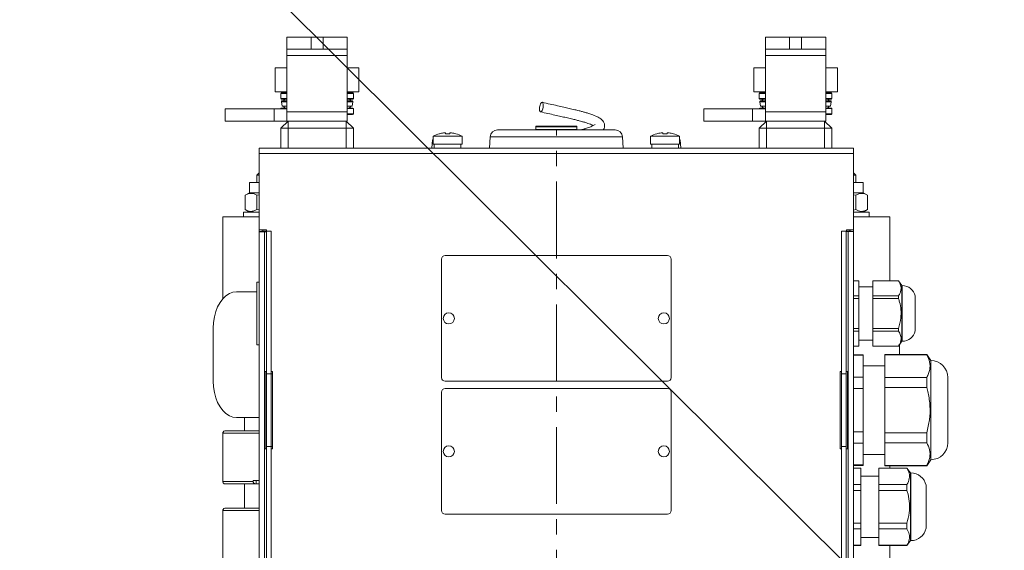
# Model space of a CAD drawing. Header units: inches. Extents: x 201967 to 338763, y -32705 to 30884.
# Tile 47 of 236: x 319913 to 319954, y -10871 to -10849. Entities that reach past the tile are written whole.
import ezdxf

# ---------------------------------------------------------------- set-up
doc = ezdxf.new("R2010")
doc.units = ezdxf.units.IN
doc.header["$MEASUREMENT"] = 0
doc.linetypes.add('CENTER', pattern=[50.8, 31.75, -6.35, 6.35, -6.35])
for name, color, linetype, lineweight in [('01 a1 KONSTRUKCJA żelebet', 200, 'Continuous', 53), ('01h3 KONSTRUKCJA pozycje słupy', 252, 'Continuous', 13), ('KRESKOWANIE-URWANIE', 3, 'Continuous', 13), ('OSIE', 6, 'CENTER', 13)]:
    doc.layers.add(name, color=color, linetype=linetype, lineweight=lineweight)
doc.styles.add('RomanS', font='romans.shx')
doc.dimstyles.new('DIM100txt12', dxfattribs={"dimtxt": 12, "dimasz": 1.05, "dimexe": 0, "dimexo": 8, "dimgap": 4, "dimtad": 1, "dimdec": 7, "dimrnd": 0.5, "dimdsep": 46, "dimtxsty": 'RomanS', "dimblk1": 'DIM', "dimblk2": 'DIM', "dimsah": 1, "dimcen": 0.09, "dimse1": 1, "dimse2": 1, "dimclrt": 256, "dimadec": 1, "dimazin": 0, "dimtfac": 1, "dimtdec": 7, "dimtix": 1, "dimtofl": 0, "dimtmove": 2, "dimatfit": 3, "dimfxl": 1, "dimtolj": 1, "dimtzin": 0, "dimarcsym": 0})

# ---------------------------------------------------------------- blocks, each defined once
blk = doc.blocks.new('A$C195A4306')
at = {"layer": 'KRESKOWANIE-URWANIE'}
for p, q in [((66.5, 899.83), (66.5, 904.83)), ((66.5, 904.83), (76.5, 904.83)), ((76.5, 904.83), (76.5, 899.83)), ((76.5, 904.83), (81.5, 904.83)), ((81.5, 899.83), (81.5, 904.83)), ((81.5, 904.83), (91.5, 904.83)), ((91.5, 904.83), (91.5, 899.83)), ((264.5, 899.83), (264.5, 904.83)), ((264.5, 904.83), (274.5, 904.83)), ((274.5, 904.83), (274.5, 899.83)), ((274.5, 904.83), (279.5, 904.83)), ((279.5, 899.83), (279.5, 904.83)), ((279.5, 904.83), (289.5, 904.83)), ((289.5, 904.83), (289.5, 899.83)), ((76.5, 899.83), (66.5, 899.83)), ((66.5, 899.83), (66.5, 897.26)), ((66.5, 897.26), (91.5, 897.26)), ((66.5, 873.95), (66.5, 897.26)), ((76.5, 899.83), (81.5, 899.83)), ((91.5, 899.83), (81.5, 899.83)), ((91.5, 897.26), (91.5, 899.83)), ((91.5, 897.26), (91.5, 873.95)), ((274.5, 899.83), (264.5, 899.83)), ((264.5, 899.83), (264.5, 897.26)), ((264.5, 897.26), (289.5, 897.26)), ((264.5, 873.95), (264.5, 897.26)), ((274.5, 899.83), (279.5, 899.83)), ((289.5, 899.83), (279.5, 899.83)), ((289.5, 897.26), (289.5, 899.83)), ((289.5, 897.26), (289.5, 873.95)), ((61.68, 882.15), (61.68, 892.15)), ((66.5, 892.15), (61.68, 892.15)), ((96.32, 892.15), (91.5, 892.15)), ((96.32, 882.15), (96.32, 892.15)), ((259.68, 882.15), (259.68, 892.15)), ((264.5, 892.15), (259.68, 892.15)), ((294.32, 892.15), (289.5, 892.15)), ((294.32, 882.15), (294.32, 892.15)), ((66.5, 882.15), (61.68, 882.15)), ((64, 881.55), (64, 879.37)), ((66.5, 881.55), (64, 881.55)), ((64.3, 881.85), (66.5, 881.85)), ((65, 882.15), (65, 881.85)), ((96.32, 882.15), (91.5, 882.15)), ((91.5, 881.85), (93.7, 881.85)), ((94, 881.55), (91.5, 881.55)), ((93, 881.85), (93, 882.15)), ((94, 879.37), (94, 881.55)), ((264.5, 882.15), (259.68, 882.15)), ((262, 881.55), (262, 879.37)), ((264.5, 881.55), (262, 881.55)), ((262.3, 881.85), (264.5, 881.85)), ((263, 882.15), (263, 881.85)), ((294.32, 882.15), (289.5, 882.15)), ((289.5, 881.85), (291.7, 881.85)), ((292, 881.55), (289.5, 881.55)), ((291, 881.85), (291, 882.15)), ((292, 879.37), (292, 881.55)), ((64, 879.37), (64.15, 879.22)), ((64, 879.37), (66.5, 879.37)), ((66.5, 879.22), (64.15, 879.22)), ((64.21, 878.03), (64.53, 876.23)), ((64.21, 878.03), (66.5, 878.03)), ((64.53, 876.23), (66.5, 876.23)), ((64.58, 878.47), (66.5, 878.47)), ((91.5, 879.37), (94, 879.37)), ((93.85, 879.22), (91.5, 879.22)), ((91.5, 878.47), (93.42, 878.47)), ((91.5, 878.03), (93.79, 878.03)), ((91.5, 876.23), (93.47, 876.23)), ((93.47, 876.23), (93.79, 878.03)), ((93.85, 879.22), (94, 879.37)), ((262, 879.37), (262.15, 879.22)), ((262, 879.37), (264.5, 879.37)), ((264.5, 879.22), (262.15, 879.22)), ((262.21, 878.03), (262.53, 876.23)), ((262.21, 878.03), (264.5, 878.03)), ((262.53, 876.23), (264.5, 876.23)), ((262.58, 878.47), (264.5, 878.47)), ((289.5, 879.37), (292, 879.37)), ((291.85, 879.22), (289.5, 879.22)), ((289.5, 878.47), (291.42, 878.47)), ((289.5, 878.03), (291.79, 878.03)), ((289.5, 876.23), (291.47, 876.23)), ((291.47, 876.23), (291.79, 878.03)), ((291.85, 879.22), (292, 879.37)), ((64.15, 875.48), (64, 875.33)), ((64, 875.33), (64, 873.15)), ((66.5, 875.33), (64, 875.33)), ((64, 873.15), (66.5, 873.15)), ((64.15, 875.48), (66.5, 875.48)), ((66.5, 872.85), (64.3, 872.85)), ((66.5, 873.95), (91.5, 873.95)), ((66.5, 873.95), (66.5, 870.1)), ((91.5, 875.48), (93.85, 875.48)), ((94, 875.33), (91.5, 875.33)), ((91.5, 875.1), (96.81, 875.1)), ((91.5, 870.1), (91.5, 873.95)), ((94, 875.33), (93.85, 875.48)), ((94, 875.1), (94, 875.33)), ((96.81, 875.1), (96.81, 870.1)), ((96.81, 875.1), (117, 875.1)), ((117, 870.1), (117, 875.1)), ((262.15, 875.48), (262, 875.33)), ((262, 875.33), (262, 873.15)), ((264.5, 875.33), (262, 875.33)), ((262, 873.15), (264.5, 873.15)), ((262.15, 875.48), (264.5, 875.48)), ((264.5, 872.85), (262.3, 872.85)), ((264.5, 873.95), (289.5, 873.95)), ((264.5, 873.95), (264.5, 870.1)), ((289.5, 875.48), (291.85, 875.48)), ((292, 875.33), (289.5, 875.33)), ((289.5, 875.1), (294.81, 875.1)), ((289.5, 870.1), (289.5, 873.95)), ((292, 875.33), (291.85, 875.48)), ((292, 875.1), (292, 875.33)), ((294.81, 875.1), (294.81, 870.1)), ((294.81, 875.1), (315, 875.1)), ((315, 870.1), (315, 875.1)), ((64, 867.1), (67, 870.1)), ((66.5, 870.1), (91.5, 870.1)), ((67, 867.1), (67, 870.1)), ((91, 870.1), (94, 867.1)), ((91, 867.1), (91, 870.1)), ((96.81, 870.1), (91.5, 870.1)), ((96.81, 870.1), (117, 870.1)), ((169.7, 867.95), (186.3, 867.95)), ((262, 867.1), (265, 870.1)), ((264.5, 870.1), (289.5, 870.1)), ((265, 867.1), (265, 870.1)), ((289, 867.1), (289, 870.1)), ((289, 870.1), (292, 867.1)), ((294.81, 870.1), (289.5, 870.1)), ((294.81, 870.1), (315, 870.1)), ((64, 867.1), (67, 867.1)), ((64, 858.95), (64, 867.1)), ((91, 867.1), (67, 867.1)), ((67, 867.1), (67, 858.95)), ((91, 867.1), (94, 867.1)), ((91, 858.95), (91, 867.1)), ((94, 867.1), (94, 858.95)), ((127, 863.9), (127, 860.55)), ((139, 863.9), (127, 863.9)), ((132.09, 864.83), (132.09, 865.17)), ((133.91, 865.17), (133.91, 864.83)), ((139, 860.55), (139, 863.9)), ((153.63, 866.45), (168.81, 866.45)), ((168.81, 866.45), (202.37, 866.45)), ((169.5, 867.75), (169.5, 866.65)), ((186.5, 867.75), (169.5, 867.75)), ((169.5, 866.65), (174.79, 866.65)), ((174.79, 866.65), (186.5, 866.65)), ((186.5, 866.65), (186.5, 867.75)), ((217, 863.9), (217, 860.55)), ((229, 863.9), (217, 863.9)), ((222.09, 864.83), (222.09, 865.17)), ((223.91, 865.17), (223.91, 864.83)), ((229, 860.55), (229, 863.9)), ((262, 867.1), (265, 867.1)), ((262, 858.95), (262, 867.1)), ((289, 867.1), (265, 867.1)), ((265, 867.1), (265, 858.95)), ((289, 867.1), (292, 867.1)), ((289, 858.95), (289, 867.1)), ((292, 867.1), (292, 858.95)), ((126.7, 862.35), (126.53, 858.95)), ((127, 862.35), (126.7, 862.35)), ((139, 860.55), (127, 860.55)), ((127.5, 860.55), (127.5, 858.95)), ((138.5, 858.95), (138.5, 860.55)), ((150.64, 863.61), (150.39, 858.95)), ((167.68, 863.61), (150.64, 863.61)), ((205.36, 863.61), (167.68, 863.61)), ((205.61, 858.95), (205.36, 863.61)), ((229, 860.55), (217, 860.55)), ((217.5, 860.55), (217.5, 858.95)), ((228.5, 858.95), (228.5, 860.55)), ((229.3, 862.35), (229, 862.35)), ((229.47, 858.95), (229.3, 862.35)), ((55, 858.95), (55, 856.71)), ((55, 858.95), (57.24, 858.95)), ((301, 856.71), (55, 856.71)), ((55, 856.71), (55, 825.12)), ((57.24, 858.95), (298.76, 858.95)), ((301, 858.95), (298.76, 858.95)), ((301, 856.71), (301, 858.95)), ((301, 856.71), (301, 825.06)), ((55, 848.75), (54, 847.75)), ((54, 847.75), (54, 844.75)), ((55, 847.75), (54, 847.75)), ((302, 847.75), (301, 848.75)), ((302, 847.75), (301, 847.75)), ((302, 844.75), (302, 847.75)), ((51, 844.75), (51, 840.45)), ((55, 844.75), (51, 844.75)), ((305, 844.75), (301, 844.75)), ((305, 840.45), (305, 844.75)), ((51, 840.45), (49.19, 839.4)), ((49.19, 839.4), (49.19, 833.5)), ((55, 840.45), (51, 840.45)), ((55, 839.64), (54.09, 839.4)), ((54.09, 839.4), (54.09, 833.5)), ((305, 840.45), (301, 840.45)), ((301.91, 839.4), (301, 839.58)), ((301.91, 839.4), (301.91, 833.5)), ((306.81, 839.4), (305, 840.45)), ((306.81, 839.4), (306.81, 833.5)), ((48.5, 832.45), (48.5, 830.45)), ((55, 832.45), (48.5, 832.45)), ((49.19, 833.5), (51, 832.45)), ((54.09, 833.5), (55, 833.26)), ((301, 833.32), (301.91, 833.5)), ((307.5, 832.45), (301, 832.45)), ((305, 832.45), (306.81, 833.5)), ((307.5, 830.45), (307.5, 832.45)), ((40, 830.45), (40, 804)), ((55, 830.45), (40, 830.45)), ((316, 830.45), (301, 830.45)), ((316, 830.45), (316, 796.6)), ((55, 825.12), (57.99, 825.12)), ((55, 825.12), (55, 824.45)), ((55, 824.45), (56, 824.45)), ((55, 824.37), (55, 672.66)), ((55, 824.37), (57.24, 824.37)), ((56, 824.5), (56, 824.37)), ((56, 824.5), (57.99, 824.5)), ((56.5, 825.12), (56.5, 824.5)), ((57.24, 824.37), (57.24, 672.69)), ((57.99, 824.37), (57.24, 824.37)), ((57.99, 825.12), (57.99, 824.37)), ((58, 824.5), (60, 824.5)), ((58, 824.5), (58, 765.5)), ((60, 824.5), (60, 765.5)), ((298, 824.5), (296, 824.5)), ((296, 765.5), (296, 824.5)), ((298, 765.5), (298, 824.5)), ((298.01, 824.31), (298.01, 825.06)), ((298.01, 825.06), (301, 825.06)), ((300, 824.5), (298.01, 824.5)), ((298.76, 824.31), (298.01, 824.31)), ((298.76, 824.31), (301, 824.31)), ((298.76, 672.69), (298.76, 824.31)), ((299.5, 824.5), (299.5, 825.06)), ((300, 824.31), (300, 824.5)), ((301, 824.45), (300, 824.45)), ((301, 824.45), (301, 825.06)), ((301, 672.66), (301, 824.31)), ((130.5, 763.95), (130.5, 812.95)), ((132, 814.45), (224, 814.45)), ((225.5, 812.95), (225.5, 763.95)), ((36.4, 804), (35, 802)), ((47, 804), (36.4, 804)), ((36.4, 803.98), (36.4, 804)), ((47, 803.98), (36.4, 803.98)), ((47, 803.98), (47, 804)), ((47, 803.98), (47, 797.8)), ((55, 804), (52.8, 804)), ((52.8, 803.98), (52.8, 804)), ((55, 803.98), (52.8, 803.98)), ((52.8, 803.98), (52.8, 797.8)), ((302, 803.5), (301, 803.5)), ((302, 803.5), (302, 777.5)), ((35, 802), (34.86, 802)), ((34.86, 802), (34.86, 779)), ((35, 779), (35, 802)), ((52.8, 801.5), (47, 801.5)), ((310.35, 799.45), (302, 799.45)), ((29.5, 783.25), (29.5, 797.75)), ((36.4, 797.8), (47, 797.8)), ((36.4, 796.68), (36.4, 797.8)), ((47, 796.68), (36.4, 796.68)), ((47, 796.68), (47, 797.8)), ((47, 796.68), (47, 784.32)), ((52.8, 796.68), (52.8, 797.8)), ((52.8, 797.8), (55, 797.8)), ((52.8, 796.68), (52.8, 784.32)), ((55, 796.68), (52.8, 796.68)), ((36.4, 784.32), (47, 784.32)), ((36.4, 783.2), (36.4, 784.32)), ((47, 783.2), (36.4, 783.2)), ((47, 783.2), (47, 784.32)), ((47, 783.2), (47, 777.02)), ((52.8, 784.32), (55, 784.32)), ((52.8, 783.2), (52.8, 784.32)), ((55, 783.2), (52.8, 783.2)), ((52.8, 783.2), (52.8, 777.02)), ((319.99, 762.45), (319.99, 784.45)), ((34.86, 779), (35, 779)), ((35, 779), (36.4, 777)), ((47, 779.5), (52.8, 779.5)), ((36.01, 773.5), (36.01, 777.55)), ((36.4, 777), (36.4, 777.02)), ((36.4, 777.02), (47, 777.02)), ((36.4, 777), (47, 777)), ((47, 777), (47, 777.02)), ((52.8, 777.02), (55, 777.02)), ((52.8, 777), (52.8, 777.02)), ((52.8, 777), (55, 777)), ((301, 777.5), (302, 777.5)), ((24.75, 773.5), (23, 771)), ((23, 730), (23, 771)), ((42, 773.5), (24.75, 773.5)), ((24.75, 773.38), (24.75, 773.5)), ((42, 773.38), (24.75, 773.38)), ((42, 773.38), (42, 773.5)), ((42, 773.38), (42, 764)), ((55, 773.35), (51, 773.35)), ((51, 773.19), (51, 773.35)), ((55, 773.19), (51, 773.19)), ((51, 773.19), (51, 764.18)), ((51, 768.8), (42, 768.8)), ((58, 766.45), (57.5, 766.45)), ((57.5, 766.45), (57.5, 734.45)), ((60.5, 766.45), (60, 766.45)), ((60.5, 734.45), (60.5, 766.45)), ((296, 766.45), (295.5, 766.45)), ((295.5, 766.45), (295.5, 734.45)), ((298.5, 766.45), (298, 766.45)), ((298.5, 734.45), (298.5, 766.45)), ((16, 737), (16, 764)), ((24.75, 764), (42, 764)), ((24.75, 759.88), (24.75, 764)), ((42, 759.88), (42, 764)), ((51, 759.51), (51, 764.18)), ((51, 764.18), (55, 764.18)), ((60, 765.5), (58, 765.5)), ((58, 735.5), (58, 765.5)), ((60, 735.5), (60, 765.5)), ((224, 762.45), (132, 762.45)), ((296, 765.5), (295.5, 765.56)), ((296, 765.5), (298, 765.5)), ((296, 765.5), (296, 735.5)), ((298, 765.5), (298, 735.5)), ((42, 759.88), (24.75, 759.88)), ((42, 759.88), (42, 741.12)), ((55, 759.51), (51, 759.51)), ((51, 759.51), (51, 741.49)), ((130.5, 708.95), (130.5, 757.95)), ((132, 759.45), (224, 759.45)), ((225.5, 757.95), (225.5, 708.95)), ((301, 747.45), (310.35, 747.45)), ((307, 741.95), (307, 747.45)), ((301, 741.95), (315, 741.95)), ((24.75, 737), (24.75, 741.12)), ((24.75, 741.12), (42, 741.12)), ((42, 737), (42, 741.12)), ((51, 741.49), (55, 741.49)), ((51, 736.82), (51, 741.49)), ((316, 740.95), (301, 740.95)), ((316, 720.95), (316, 740.95)), ((42, 737), (24.75, 737)), ((42, 737), (42, 727.62)), ((55, 736.82), (51, 736.82)), ((51, 736.82), (51, 727.81)), ((57.5, 734.45), (58, 734.45)), ((60, 735.5), (58, 735.5)), ((58, 735.5), (58, 676.5)), ((60, 735.5), (60, 676.5)), ((60, 734.5), (60.5, 734.5)), ((60, 734.45), (60.5, 734.45)), ((295.5, 735.44), (296, 735.5)), ((295.5, 734.45), (296, 734.45)), ((296, 735.5), (298, 735.5)), ((296, 676.5), (296, 735.5)), ((298, 676.5), (298, 735.5)), ((298, 734.45), (298.5, 734.45)), ((23, 730), (24.75, 727.5)), ((42, 732.2), (51, 732.2)), ((24.75, 727.5), (24.75, 727.62)), ((24.75, 727.62), (42, 727.62)), ((24.75, 727.5), (42, 727.5)), ((32.9, 726.5), (31.5, 724.5)), ((44.5, 726.5), (32.9, 726.5)), ((32.9, 726.44), (32.9, 726.5)), ((44.5, 726.44), (32.9, 726.44)), ((40, 726.5), (40, 727.5)), ((42, 727.5), (42, 727.62)), ((44.5, 726.44), (44.5, 726.5)), ((44.5, 726.44), (44.5, 719.68)), ((51, 727.81), (55, 727.81)), ((51, 727.65), (51, 727.81)), ((51, 727.65), (55, 727.65)), ((55, 726.5), (52, 726.5)), ((52, 726.44), (52, 726.5)), ((55, 726.44), (52, 726.44)), ((52, 726.44), (52, 719.68)), ((31.5, 724.5), (31.35, 724.5)), ((31.35, 724.5), (31.35, 696.5)), ((31.5, 696.5), (31.5, 724.5)), ((52, 723.15), (44.5, 723.15)), ((303.45, 721.45), (301, 721.45)), ((302.19, 719.95), (302.19, 721.45)), ((303.45, 721.45), (303.45, 720.95)), ((25, 701.6), (25, 719.4)), ((32.9, 717.26), (32.9, 719.68)), ((32.9, 719.68), (44.5, 719.68)), ((44.5, 717.26), (32.9, 717.26)), ((44.5, 717.26), (44.5, 719.68)), ((44.5, 717.26), (44.5, 703.74)), ((52, 717.26), (52, 719.68)), ((52, 719.68), (55, 719.68)), ((55, 717.26), (52, 717.26)), ((52, 717.26), (52, 703.74)), ((301, 719.95), (302.12, 719.95)), ((315, 719.95), (302.12, 719.95)), ((302.12, 719.95), (302.19, 719.95)), ((303.45, 720.95), (316, 720.95)), ((307, 709.95), (307, 719.95)), ((301, 709.95), (315, 709.95)), ((224, 707.45), (132, 707.45)), ((316, 708.95), (301, 708.95)), ((316, 688.95), (316, 708.95)), ((32.9, 701.32), (32.9, 703.74)), ((32.9, 703.74), (44.5, 703.74)), ((44.5, 701.32), (32.9, 701.32)), ((44.5, 701.32), (44.5, 703.74)), ((44.5, 701.32), (44.5, 694.56)), ((52, 703.74), (55, 703.74)), ((52, 701.32), (52, 703.74)), ((55, 701.32), (52, 701.32)), ((52, 701.32), (52, 694.56)), ((44.5, 697.85), (52, 697.85)), ((31.35, 696.5), (31.5, 696.5)), ((31.5, 696.5), (32.9, 694.5)), ((32.9, 694.5), (32.9, 694.56)), ((32.9, 694.56), (44.5, 694.56)), ((32.9, 694.5), (44.5, 694.5)), ((40, 688.95), (40, 694.5)), ((44.5, 694.5), (44.5, 694.56)), ((52, 694.56), (55, 694.56)), ((52, 694.5), (52, 694.56)), ((52, 694.5), (55, 694.5))]:
    blk.add_line(p, q, dxfattribs=at)
at = {"layer": 'KRESKOWANIE-URWANIE', "flags": 128}
for points in [[(183.92, 877.87), (184.21, 877.72), (184.51, 877.29), (184.76, 876.64), (184.93, 875.89), (184.99, 875.13), (184.92, 874.49), (184.75, 874.07), (184.5, 873.92), (184.2, 874.07), (183.9, 874.5), (183.65, 875.14), (183.48, 875.9), (183.43, 876.65), (183.49, 877.29), (183.66, 877.72), (183.92, 877.87)], [(319.99, 784.45), (319.87, 786.8), (319.52, 789.09), (318.94, 791.26), (318.15, 793.27), (317.16, 795.06), (316.01, 796.59), (314.72, 797.82), (313.32, 798.72), (311.85, 799.27), (310.35, 799.45)], [(310.35, 747.45), (311.85, 747.63), (313.32, 748.18), (314.72, 749.08), (316.01, 750.31), (317.16, 751.84), (318.15, 753.63), (318.94, 755.64), (319.52, 757.81), (319.87, 760.1), (319.99, 762.45)]]:
    blk.add_lwpolyline(points, dxfattribs=at)
at = {"layer": 'KRESKOWANIE-URWANIE'}
for centre in [(133.5, 788.45), (222.5, 788.45), (133.5, 733.45), (222.5, 733.45)]:
    blk.add_circle(centre, 2.3, dxfattribs=at)
for centre, radius, start, end in [((64.3, 881.55), 0.3, 90, 180), ((93.7, 881.55), 0.3, 0, 90), ((262.3, 881.55), 0.3, 90, 180), ((291.7, 881.55), 0.3, 0, 90), ((64.58, 878.1), 0.375, 90, 190), ((67, 877.35), 2.25, 123.6901, 150.0848), ((67, 877.35), 2.25, 209.9152, 236.3099), ((91, 877.35), 2.25, 29.9152, 56.3099), ((91, 877.35), 2.25, 303.6901, 330.0848), ((93.42, 878.1), 0.375, 350, 90), ((262.58, 878.1), 0.375, 90, 190), ((265, 877.35), 2.25, 123.6901, 150.0848), ((265, 877.35), 2.25, 209.9152, 236.3099), ((289, 877.35), 2.25, 29.9152, 56.3099), ((289, 877.35), 2.25, 303.6901, 330.0848), ((291.42, 878.1), 0.375, 350, 90), ((64.3, 873.15), 0.3, 180, 270), ((262.3, 873.15), 0.3, 180, 270), ((169.7, 867.75), 0.2, 90, 180), ((186.3, 867.75), 0.2, 0, 90), ((133, 851.74), 13.56, 104.6556, 116.268), ((122.7, 861.42), 7.68, 26.3992, 26.6337), ((133, 851.74), 13.53, 96.9746, 104.6283), ((133, 850.05), 14.81, 86.4678, 93.5322), ((133, 851.74), 13.53, 75.3717, 83.0254), ((143.3, 861.42), 7.68, 153.3663, 153.6008), ((133, 851.74), 13.56, 63.732, 75.3444), ((153.63, 863.45), 3, 90, 177), ((169.7, 866.65), 0.2, 180, 270), ((186.3, 866.65), 0.2, 270, 0), ((202.37, 863.45), 3, 3, 90), ((223, 851.74), 13.56, 104.6556, 116.268), ((213.7, 861.92), 6.57, 26.3307, 26.605), ((223, 851.74), 13.53, 96.9746, 104.6283), ((223, 850.05), 14.81, 86.4678, 93.5322), ((223, 851.74), 13.53, 75.3717, 83.0254), ((233.3, 861.42), 7.68, 153.3663, 153.6008), ((223, 851.74), 13.56, 63.732, 75.3444), ((132, 812.95), 1.5, 90, 180), ((224, 812.95), 1.5, 0, 90), ((34.86, 796.5), 5.5, 90, 166.8634), ((34.86, 784.5), 5.5, 193.1366, 270), ((23, 764), 7, 90, 180), ((132, 763.95), 1.5, 180, 270), ((224, 763.95), 1.5, 270, 0), ((132, 757.95), 1.5, 90, 180), ((224, 757.95), 1.5, 0, 90), ((23, 737), 7, 180, 270), ((31.35, 718), 6.5, 90, 167.5619), ((132, 708.95), 1.5, 180, 270), ((224, 708.95), 1.5, 270, 0), ((31.35, 703), 6.5, 192.4381, 270)]:
    blk.add_arc(centre, radius, start, end, dxfattribs=at)
for points, knots in [([(183.86, 877.86), (182.77, 877.61), (180.72, 877.14), (177.68, 876.47), (175.03, 875.88), (172.62, 875.34), (170.51, 874.84), (168.71, 874.4), (167.27, 874.02), (165.9, 873.64), (164.39, 873.19), (162.52, 872.55), (160.73, 871.78), (159.26, 870.84), (158.32, 869.76), (157.97, 868.49), (158.07, 867.49), (158.34, 866.78), (158.6, 866.49), (158.64, 866.45)], [0, 0, 0, 0, 0.086329, 0.163123, 0.230549, 0.288152, 0.350429, 0.400767, 0.440873, 0.479282, 0.529512, 0.592169, 0.690038, 0.773532, 0.854286, 0.899536, 0.942046, 0.991518, 1, 1, 1, 1]), ([(162.73, 868.24), (162.83, 868.3), (163.08, 868.45), (163.87, 868.77), (164.93, 869.16), (166.15, 869.55), (167.4, 869.91), (168.62, 870.25), (170.01, 870.6), (171.8, 871.04), (173.86, 871.52), (176.19, 872.05), (178.72, 872.61), (181.59, 873.24), (183.53, 873.69), (184.55, 873.92)], [0, 0, 0, 0, 0.0404, 0.108059, 0.176777, 0.254805, 0.316833, 0.367363, 0.427901, 0.501366, 0.592045, 0.674684, 0.770315, 0.878583, 1, 1, 1, 1]), ([(167.84, 866.45), (167.36, 866.59), (166.4, 866.85), (164.8, 867.36), (163.26, 867.95), (162.19, 868.45), (161.88, 868.83), (161.91, 868.72), (161.91, 868.71)], [0, 0, 0, 0, 0.144514, 0.286231, 0.542293, 0.780036, 0.993315, 1, 1, 1, 1]), ([(132.09, 865.17), (132.08, 865.18), (132.06, 865.2), (131.94, 865.21), (131.76, 865.21), (131.55, 865.19), (131.41, 865.18), (131.36, 865.17)], [0, 0, 0, 0, 0.21345, 0.427001, 0.638852, 0.849938, 1, 1, 1, 1]), ([(134.64, 865.17), (134.56, 865.18), (134.4, 865.2), (134.18, 865.21), (134.02, 865.21), (133.93, 865.19), (133.92, 865.18), (133.91, 865.17)], [0, 0, 0, 0, 0.213469, 0.427031, 0.638879, 0.849939, 1, 1, 1, 1]), ([(222.09, 865.17), (222.08, 865.18), (222.06, 865.2), (221.94, 865.21), (221.76, 865.21), (221.55, 865.19), (221.41, 865.18), (221.36, 865.17)], [0, 0, 0, 0, 0.21345, 0.427001, 0.638852, 0.849938, 1, 1, 1, 1]), ([(224.64, 865.17), (224.56, 865.18), (224.4, 865.2), (224.18, 865.21), (224.02, 865.21), (223.93, 865.19), (223.92, 865.18), (223.91, 865.17)], [0, 0, 0, 0, 0.213494, 0.427033, 0.63888, 0.84994, 1, 1, 1, 1]), ([(54.09, 839.4), (53.67, 839.62), (52.81, 840.06), (51.53, 840.23), (50.31, 839.99), (49.56, 839.6), (49.19, 839.4)], [0, 0, 0, 0, 0.264603, 0.534946, 0.765344, 1, 1, 1, 1]), ([(306.81, 839.4), (306.39, 839.62), (305.53, 840.06), (304.25, 840.23), (303.03, 839.99), (302.28, 839.6), (301.91, 839.4)], [0, 0, 0, 0, 0.264608, 0.53495, 0.765342, 1, 1, 1, 1]), ([(49.19, 833.5), (49.61, 833.28), (50.47, 832.84), (51.75, 832.67), (52.97, 832.91), (53.72, 833.3), (54.09, 833.5)], [0, 0, 0, 0, 0.264607, 0.534951, 0.765344, 1, 1, 1, 1]), ([(301.91, 833.5), (302.33, 833.28), (303.19, 832.84), (304.47, 832.67), (305.69, 832.91), (306.44, 833.3), (306.81, 833.5)], [0, 0, 0, 0, 0.264602, 0.534948, 0.765345, 1, 1, 1, 1]), ([(36.4, 803.98), (36.06, 803.39), (35.38, 802.17), (35.28, 800.47), (35.69, 799.01), (36.16, 798.2), (36.4, 797.8)], [0, 0, 0, 0, 0.29575, 0.602024, 0.799507, 1, 1, 1, 1]), ([(36.4, 796.68), (36.25, 796.2), (35.79, 794.68), (35.31, 791.98), (35.33, 788.26), (36.01, 785.74), (36.4, 784.32)], [0, 0, 0, 0, 0.120037, 0.380525, 0.649404, 1, 1, 1, 1]), ([(36.4, 783.2), (36.06, 782.6), (35.38, 781.38), (35.28, 779.69), (35.69, 778.22), (36.16, 777.42), (36.4, 777.02)], [0, 0, 0, 0, 0.295754, 0.602028, 0.799507, 1, 1, 1, 1]), ([(24.75, 773.38), (24.27, 772.4), (23.3, 770.4), (23.29, 767.76), (23.9, 765.62), (24.47, 764.54), (24.75, 764)], [0, 0, 0, 0, 0.31813, 0.646981, 0.822678, 1, 1, 1, 1]), ([(24.75, 759.88), (24.55, 759.12), (23.87, 756.59), (23.23, 752.13), (23.41, 746.54), (24.31, 742.92), (24.75, 741.12)], [0, 0, 0, 0, 0.12494, 0.412196, 0.708323, 1, 1, 1, 1]), ([(316, 740.95), (315.99, 741.06), (315.97, 741.28), (315.81, 741.57), (315.56, 741.8), (315.28, 741.92), (315.09, 741.95), (315, 741.95), (315, 741.95)], [0, 0, 0, 0, 0.205339, 0.410573, 0.618914, 0.83424, 0.994453, 1, 1, 1, 1]), ([(24.75, 737), (24.27, 736.02), (23.3, 734.02), (23.29, 731.39), (23.9, 729.25), (24.47, 728.17), (24.75, 727.62)], [0, 0, 0, 0, 0.318134, 0.646982, 0.822679, 1, 1, 1, 1]), ([(32.9, 726.44), (32.55, 725.75), (31.84, 724.34), (31.75, 722.03), (32.5, 720.49), (32.9, 719.68)], [0, 0, 0, 0, 0.311251, 0.633191, 1, 1, 1, 1]), ([(32.9, 717.26), (32.75, 716.74), (32.26, 714.99), (31.78, 711.87), (31.87, 707.81), (32.55, 705.13), (32.9, 703.74)], [0, 0, 0, 0, 0.118476, 0.397896, 0.686077, 1, 1, 1, 1]), ([(302.19, 719.95), (302.4, 719.99), (302.74, 720.04), (303.13, 720.29), (303.35, 720.54), (303.44, 720.77), (303.45, 720.9), (303.45, 720.95)], [0, 0, 0, 0, 0.355141, 0.592397, 0.773687, 0.92142, 1, 1, 1, 1]), ([(315, 719.95), (315, 719.95), (315.09, 719.95), (315.28, 719.98), (315.56, 720.1), (315.81, 720.33), (315.97, 720.62), (315.99, 720.84), (316, 720.95)], [0, 0, 0, 0, 0.005547, 0.16576, 0.381086, 0.589427, 0.794661, 1, 1, 1, 1]), ([(316, 708.95), (315.99, 709.06), (315.97, 709.28), (315.81, 709.57), (315.56, 709.8), (315.28, 709.92), (315.09, 709.95), (315, 709.95), (315, 709.95)], [0, 0, 0, 0, 0.205339, 0.410573, 0.618914, 0.83424, 0.994453, 1, 1, 1, 1]), ([(32.9, 701.32), (32.55, 700.63), (31.84, 699.23), (31.75, 696.91), (32.5, 695.38), (32.9, 694.56)], [0, 0, 0, 0, 0.311252, 0.633195, 1, 1, 1, 1])]:
    blk.add_open_spline(points, degree=3, knots=knots, dxfattribs=at)
at = {"layer": 'OSIE'}
blk.add_line((178, 0.5), (178, 866.45), dxfattribs=at)
blk = doc.blocks.new('1 szyb FIFT B160AF')
at = {"layer": 'KRESKOWANIE-URWANIE', "xscale": -0.1, "yscale": 0.1, "zscale": 0.1}
blk.add_blockref('A$C195A4306', (206.3, 152.45), dxfattribs=at)
blk = doc.blocks.new('DIM')
for p, q in [((0, -13), (0, 13)), ((8, 0), (-8, 0))]:
    blk.add_line(p, q)
at = {"const_width": 1.7143}
blk.add_lwpolyline([(5.7143, 5.7143), (-5.7143, -5.7143)], dxfattribs=at)

msp = doc.modelspace()

# ---------------------------------------------------------------- block references
at = {"layer": '01 a1 KONSTRUKCJA żelebet'}
msp.add_blockref('1 szyb FIFT B160AF', (319746.638, -11092.841), dxfattribs=at)

# ---------------------------------------------------------------- leaders
at = {"layer": '01h3 KONSTRUKCJA pozycje słupy'}
msp.add_leader([(319973.48, -10897.906), (319817.488, -10742.775)], dimstyle='DIM100txt12', override={"dimasz": 8, "dimgap": 4, "dimtad": 1}, dxfattribs=at)

doc.saveas('drawing.dxf')
